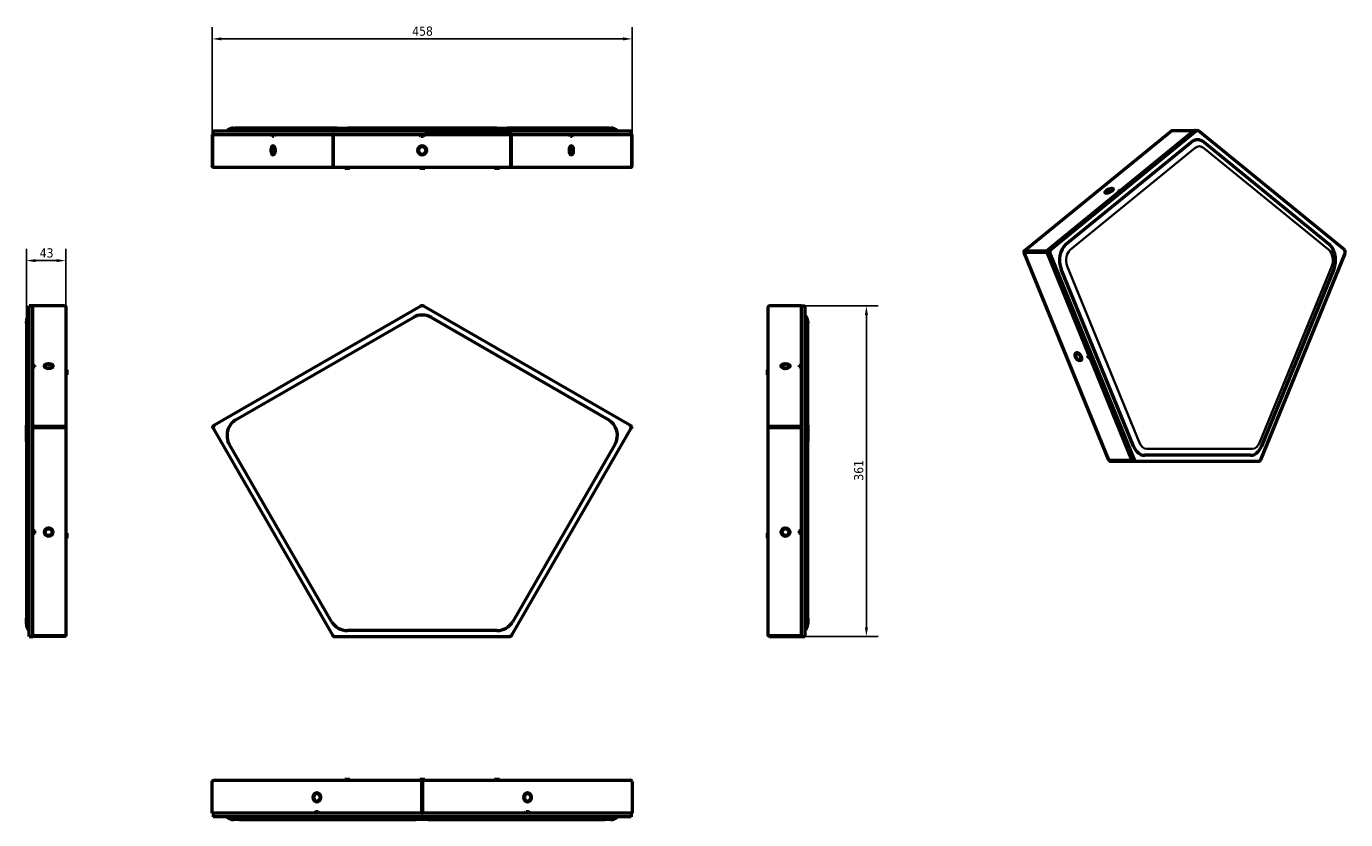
# Model space of a CAD drawing. Header units: millimetres. Extents: x 107 to 1545, y 224 to 1089.
import ezdxf

# ---------------------------------------------------------------- set-up
doc = ezdxf.new("R2010")
doc.units = ezdxf.units.MM
doc.header["$LTSCALE"] = 4
for name, color, linetype, lineweight in [('Quota (ISO)', 7, 'Continuous', 25), ('Visibile (ISO)', 7, 'Continuous', 50), ('Visibile sottile (ISO)', 7, 'Continuous', 35)]:
    doc.layers.add(name, color=color, linetype=linetype, lineweight=lineweight)
doc.styles.add('Testo nota (ISO)', font='tahoma.ttf')
doc.dimstyles.new('PENTA', dxfattribs={"dimscale": 4, "dimtxt": 2.5, "dimasz": 2.5, "dimexe": 3.175, "dimexo": 0, "dimgap": 0.762, "dimtad": 1, "dimrnd": 1e-08, "dimtxsty": 'Testo nota (ISO)', "dimcen": 0.09, "dimdle": 10, "dimclrd": 256, "dimclre": 256, "dimclrt": 256, "dimazin": 2, "dimtfac": 0.8, "dimtmove": 0, "dimatfit": 3, "dimfxl": 1, "dimtolj": 1, "dimlwd": -1, "dimlwe": -1, "dimarcsym": 0})

# ---------------------------------------------------------------- blocks, each defined once
blk = doc.blocks.new('*D6')
at = {"layer": 'Defpoints', "color": 0, "transparency": 16777216}
for p in [(767.5, 1075.1), (309.5, 970.8), (767.5, 970.8)]:
    blk.add_point(p, dxfattribs=at)
at = {"layer": 'Quota (ISO)', "transparency": 16777216}
for p, q in [((309.5, 970.8), (309.5, 1087.8)), ((767.5, 970.8), (767.5, 1087.8)), ((319.5, 1075.1), (757.5, 1075.1))]:
    blk.add_line(p, q, dxfattribs=at)
for points in [[(319.5, 1076.8), (319.5, 1073.5), (309.5, 1075.1)], [(757.5, 1076.8), (757.5, 1073.5), (767.5, 1075.1)]]:
    blk.add_solid(points, dxfattribs=at)
at = {"layer": 'Quota (ISO)', "transparency": 16777216, "insert": (527.6, 1088.6), "char_height": 10, "attachment_point": 1, "style": 'Testo nota (ISO)'}
blk.add_mtext('\\A1;458', dxfattribs=at)
blk = doc.blocks.new('*D7')
at = {"layer": 'Defpoints', "color": 0, "transparency": 16777216}
for p in [(951.8, 784.2), (951.8, 423.4), (1022.8, 423.4)]:
    blk.add_point(p, dxfattribs=at)
at = {"layer": 'Quota (ISO)', "transparency": 16777216}
for p, q in [((951.8, 784.2), (1035.5, 784.2)), ((1022.8, 774.2), (1022.8, 433.4)), ((951.8, 423.4), (1035.5, 423.4))]:
    blk.add_line(p, q, dxfattribs=at)
for points in [[(1021.1, 774.2), (1024.4, 774.2), (1022.8, 784.2)], [(1021.1, 433.4), (1024.4, 433.4), (1022.8, 423.4)]]:
    blk.add_solid(points, dxfattribs=at)
at = {"layer": 'Quota (ISO)', "transparency": 16777216, "insert": (1009.3, 593.4), "char_height": 10, "attachment_point": 1, "rotation": 90, "style": 'Testo nota (ISO)'}
blk.add_mtext('\\A1;361', dxfattribs=at)
blk = doc.blocks.new('*D8')
at = {"layer": 'Defpoints', "color": 0, "transparency": 16777216}
for p in [(149.9, 833.4), (149.9, 782.9), (106.9, 766.9)]:
    blk.add_point(p, dxfattribs=at)
at = {"layer": 'Quota (ISO)', "transparency": 16777216}
for p, q in [((106.9, 766.9), (106.9, 846.1)), ((149.9, 782.9), (149.9, 846.1)), ((116.9, 833.4), (139.9, 833.4))]:
    blk.add_line(p, q, dxfattribs=at)
for points in [[(116.9, 835), (116.9, 831.7), (106.9, 833.4)], [(139.9, 835), (139.9, 831.7), (149.9, 833.4)]]:
    blk.add_solid(points, dxfattribs=at)
at = {"layer": 'Quota (ISO)', "transparency": 16777216, "insert": (121.5, 846.8), "char_height": 10, "attachment_point": 1, "style": 'Testo nota (ISO)'}
blk.add_mtext('\\A1;43', dxfattribs=at)

msp = doc.modelspace()

# ---------------------------------------------------------------- linework, layer by layer
at = {"layer": 'Visibile (ISO)'}
for p, q in [((309.465, 970.837), (309.465, 936.287)), ((310.065, 970.837), (309.465, 970.837)), ((310.115, 970.837), (310.065, 970.837)), ((310.065, 936.287), (310.065, 970.837)), ((310.115, 970.837), (374.398, 970.837)), ((310.115, 936.287), (310.115, 970.837)), ((310.563, 974.837), (310.965, 974.837)), ((310.563, 970.837), (310.563, 974.837)), ((310.965, 974.837), (440.815, 974.837)), ((310.965, 970.837), (440.815, 970.837)), ((325.736, 974.908), (325.665, 974.837)), ((332.807, 977.837), (334.53, 977.837)), ((445.845, 977.837), (334.53, 977.837)), ((375.148, 968.837), (374.398, 970.837)), ((376.648, 968.837), (375.148, 968.837)), ((375.437, 970.837), (376.187, 968.837)), ((377.398, 970.837), (376.648, 968.837)), ((377.398, 970.837), (441.111, 970.837)), ((440.815, 974.837), (443.413, 974.837)), ((441.111, 970.837), (441.111, 936.287)), ((441.163, 970.837), (441.111, 970.837)), ((441.681, 970.837), (441.163, 970.837)), ((441.681, 970.837), (535.47, 970.837)), ((441.681, 936.287), (441.681, 970.837)), ((443.413, 974.837), (633.526, 974.837)), ((443.413, 970.837), (633.526, 970.837)), ((445.845, 977.837), (456.981, 977.837)), ((619.958, 977.837), (456.981, 977.837)), ((536.97, 968.837), (535.47, 970.837)), ((539.97, 968.837), (536.97, 968.837)), ((541.47, 970.837), (539.97, 968.837)), ((635.258, 970.837), (541.47, 970.837)), ((619.958, 977.837), (631.094, 977.837)), ((742.41, 977.837), (631.094, 977.837)), ((633.526, 974.837), (636.124, 974.837)), ((635.777, 970.837), (635.258, 970.837)), ((635.258, 936.287), (635.258, 970.837)), ((635.828, 970.837), (635.777, 970.837)), ((635.828, 970.837), (699.541, 970.837)), ((635.828, 936.287), (635.828, 970.837)), ((636.124, 974.837), (765.974, 974.837)), ((636.124, 970.837), (765.974, 970.837)), ((700.291, 968.837), (699.541, 970.837)), ((701.791, 968.837), (700.291, 968.837)), ((700.752, 968.837), (701.502, 970.837)), ((702.541, 970.837), (701.791, 968.837)), ((702.541, 970.837), (766.824, 970.837)), ((742.41, 977.837), (744.132, 977.837)), ((751.203, 974.908), (751.274, 974.837)), ((765.974, 974.837), (766.376, 974.837)), ((766.376, 970.837), (766.376, 974.837)), ((766.874, 970.837), (766.824, 970.837)), ((766.824, 970.837), (766.824, 936.287)), ((766.874, 936.287), (766.874, 970.837)), ((766.874, 970.837), (767.474, 970.837)), ((767.474, 936.287), (767.474, 970.837)), ((1194.394, 843.629), (1355.623, 975.272)), ((1379.866, 974.921), (1220.833, 845.072)), ((1382.694, 974.921), (1223.661, 845.072)), ((1380.467, 975.412), (1301.568, 910.992)), ((1356.036, 975.412), (1380.467, 975.412)), ((1381.386, 975.412), (1380.467, 975.412)), ((1380.525, 975.269), (1380.467, 975.412)), ((1380.926, 975.323), (1383.755, 975.323)), ((1381.35, 975.323), (1381.386, 975.412)), ((1381.495, 975.323), (1381.386, 975.412)), ((1543.848, 845.072), (1384.815, 974.921)), ((373.791, 953.862), (373.539, 953.862)), ((373.539, 953.262), (373.791, 953.262)), ((378.257, 953.862), (378.005, 953.862)), ((378.005, 953.262), (378.257, 953.262)), ((534.255, 953.862), (533.752, 953.862)), ((533.752, 953.262), (534.255, 953.262)), ((543.188, 953.862), (542.684, 953.862)), ((542.684, 953.262), (543.188, 953.262)), ((698.934, 953.862), (698.682, 953.862)), ((698.682, 953.262), (698.934, 953.262)), ((703.4, 953.862), (703.148, 953.862)), ((703.148, 953.262), (703.4, 953.262)), ((1240.35, 851.192), (1376.684, 962.508)), ((1390.826, 962.508), (1527.159, 851.192)), ((310.065, 936.287), (309.465, 936.287)), ((441.111, 936.287), (441.681, 936.287)), ((442.211, 935.036), (442.211, 934.837)), ((634.728, 934.837), (634.728, 935.036)), ((635.258, 936.287), (635.828, 936.287)), ((766.874, 936.287), (767.474, 936.287)), ((311.446, 934.866), (311.446, 934.837)), ((311.753, 934.837), (311.446, 934.837)), ((442.211, 934.837), (311.753, 934.837)), ((442.518, 934.837), (442.211, 934.837)), ((634.421, 934.837), (442.518, 934.837)), ((454.973, 934.837), (454.22, 934.084)), ((459.72, 934.084), (454.22, 934.084)), ((454.22, 933.837), (454.22, 934.084)), ((459.72, 933.837), (454.22, 933.837)), ((458.966, 934.837), (459.72, 934.084)), ((459.72, 933.837), (459.72, 934.084)), ((513.47, 934.837), (513.47, 934.827)), ((514.47, 934.827), (513.47, 934.827)), ((562.47, 934.827), (514.47, 934.827)), ((536.463, 934.827), (535.72, 934.084)), ((541.22, 934.084), (535.72, 934.084)), ((535.72, 933.837), (535.72, 934.084)), ((541.22, 933.837), (535.72, 933.837)), ((540.476, 934.827), (541.22, 934.084)), ((541.22, 933.837), (541.22, 934.084)), ((563.47, 934.827), (562.47, 934.827)), ((563.47, 934.827), (563.47, 934.837)), ((617.973, 934.837), (617.22, 934.084)), ((622.72, 934.084), (617.22, 934.084)), ((617.22, 933.837), (617.22, 934.084)), ((622.72, 933.837), (617.22, 933.837)), ((621.966, 934.837), (622.72, 934.084)), ((622.72, 933.837), (622.72, 934.084)), ((634.728, 934.837), (634.421, 934.837)), ((765.186, 934.837), (634.728, 934.837)), ((765.493, 934.837), (765.186, 934.837)), ((765.493, 934.866), (765.493, 934.837)), ((1297.894, 907.992), (1218.996, 843.572)), ((1284.723, 907.385), (1284.415, 907.133)), ((1284.839, 907.133), (1285.147, 907.385)), ((1290.193, 911.851), (1289.885, 911.599)), ((1290.309, 911.599), (1290.617, 911.851)), ((1297.399, 908.742), (1299.236, 910.242)), ((1297.894, 907.992), (1297.399, 908.742)), ((1299.236, 910.242), (1301.568, 910.992)), ((1299.236, 910.242), (1299.589, 909.376)), ((1218.996, 843.572), (1194.565, 843.572)), ((1194.99, 842.532), (1194.565, 843.572)), ((1287.159, 615.827), (1194.675, 842.368)), ((1194.99, 842.532), (1219.42, 842.532)), ((1195.131, 842.532), (1195.025, 842.446)), ((1195.025, 842.446), (1219.455, 842.446)), ((1219.42, 842.532), (1218.996, 843.572)), ((1219.787, 842.832), (1219.42, 842.532)), ((1219.779, 842.71), (1219.455, 842.446)), ((1219.455, 842.446), (1264.91, 731.104)), ((1220.056, 840.973), (1311.874, 616.067)), ((1222.885, 840.973), (1314.703, 616.067)), ((1452.807, 616.067), (1544.625, 840.973)), ((1313.886, 631.067), (1235.174, 823.872)), ((1532.336, 823.872), (1453.624, 631.067)), ((109.949, 783.755), (109.949, 784.157)), ((113.949, 784.157), (109.949, 784.157)), ((109.949, 653.905), (109.949, 783.755)), ((113.949, 719.825), (113.949, 784.246)), ((113.949, 784.246), (148.499, 784.246)), ((113.949, 653.905), (113.949, 783.755)), ((149.949, 782.918), (149.949, 651.874)), ((536.97, 783.755), (312.063, 653.905)), ((537.82, 784.246), (536.97, 783.755)), ((537.902, 784.103), (537.82, 784.246)), ((539.037, 784.103), (539.12, 784.246)), ((539.97, 783.755), (539.12, 784.246)), ((764.876, 653.905), (539.97, 783.755)), ((915.771, 651.874), (915.771, 782.918)), ((917.221, 784.246), (951.771, 784.246)), ((951.771, 784.246), (951.771, 719.825)), ((951.771, 784.157), (955.771, 784.157)), ((951.771, 783.755), (951.771, 653.905)), ((955.771, 784.157), (955.771, 783.755)), ((955.771, 783.755), (955.771, 653.905)), ((106.949, 765.157), (106.949, 766.879)), ((106.949, 765.157), (106.949, 653.841)), ((109.878, 773.95), (109.949, 774.021)), ((335.665, 660.026), (528.47, 771.342)), ((548.47, 771.342), (741.274, 660.026)), ((955.842, 773.95), (955.771, 774.021)), ((958.771, 766.879), (958.771, 765.157)), ((958.771, 653.841), (958.771, 765.157)), ((113.949, 719.825), (115.949, 719.075)), ((130.924, 720.684), (130.924, 720.432)), ((131.524, 720.432), (131.524, 720.684)), ((934.196, 720.684), (934.196, 720.432)), ((934.796, 720.432), (934.796, 720.684)), ((949.771, 719.075), (951.771, 719.825)), ((1251.876, 732.592), (1252.054, 732.156)), ((1252.478, 732.156), (1252.3, 732.592)), ((1255.034, 724.857), (1255.212, 724.42)), ((1255.636, 724.42), (1255.458, 724.857)), ((1264.026, 729.805), (1264.91, 731.104)), ((1264.026, 729.805), (1264.761, 730.405)), ((1265.087, 727.207), (1264.026, 729.805)), ((1265.033, 730.804), (1264.761, 730.405)), ((1264.761, 730.405), (1265.822, 727.807)), ((1265.087, 727.207), (1265.822, 727.807)), ((1267.032, 725.908), (1265.087, 727.207)), ((1265.822, 727.807), (1266.419, 727.408)), ((1267.032, 725.908), (1312.084, 615.554)), ((115.949, 718.036), (113.949, 718.786)), ((115.949, 717.575), (113.949, 716.825)), ((113.949, 652.405), (113.949, 716.825)), ((115.949, 719.075), (115.949, 717.575)), ((130.924, 716.218), (130.924, 715.966)), ((131.524, 715.966), (131.524, 716.218)), ((149.949, 713.552), (150.702, 714.306)), ((149.949, 709.559), (150.702, 708.806)), ((150.702, 714.306), (150.702, 708.806)), ((150.949, 714.306), (150.702, 714.306)), ((150.949, 708.806), (150.702, 708.806)), ((150.949, 714.306), (150.949, 708.806)), ((914.771, 708.806), (914.771, 714.306)), ((914.771, 714.306), (915.017, 714.306)), ((914.771, 708.806), (915.017, 708.806)), ((915.017, 708.806), (915.017, 714.306)), ((915.771, 713.552), (915.017, 714.306)), ((915.771, 709.559), (915.017, 708.806)), ((934.196, 716.218), (934.196, 715.966)), ((934.796, 715.966), (934.796, 716.218)), ((949.771, 717.575), (949.771, 719.075)), ((951.771, 718.786), (949.771, 718.036)), ((951.771, 716.825), (949.771, 717.575)), ((951.771, 716.825), (951.771, 652.405)), ((106.949, 636.276), (106.949, 653.841)), ((109.949, 649.807), (109.949, 653.905)), ((109.949, 424.901), (109.949, 649.807)), ((148.499, 652.405), (113.949, 652.405)), ((113.949, 651.366), (113.949, 652.405)), ((148.499, 651.366), (113.949, 651.366)), ((113.949, 651.366), (113.949, 651.279)), ((113.949, 539.938), (113.949, 651.279)), ((113.949, 651.279), (148.499, 651.279)), ((113.949, 424.901), (113.949, 649.807)), ((148.499, 651.366), (148.499, 652.405)), ((148.499, 651.366), (148.499, 651.279)), ((148.749, 651.614), (148.749, 651.702)), ((149.084, 651.874), (149.949, 651.874)), ((149.499, 651.342), (149.949, 651.342)), ((149.949, 651.874), (149.949, 651.342)), ((149.949, 651.342), (149.949, 425.382)), ((312.063, 653.905), (309.465, 652.405)), ((310.065, 651.366), (309.465, 652.405)), ((310.585, 651.666), (310.065, 651.366)), ((310.573, 651.543), (310.115, 651.279)), ((310.115, 651.279), (310.965, 649.807)), ((310.965, 649.807), (440.815, 424.901)), ((636.124, 424.901), (765.974, 649.807)), ((767.474, 652.405), (764.876, 653.905)), ((765.974, 649.807), (766.824, 651.279)), ((766.874, 651.366), (766.354, 651.666)), ((766.367, 651.543), (766.824, 651.279)), ((766.874, 651.366), (767.474, 652.405)), ((916.635, 651.874), (915.771, 651.874)), ((915.771, 651.342), (915.771, 651.874)), ((915.771, 651.342), (916.221, 651.342)), ((915.771, 425.382), (915.771, 651.342)), ((916.971, 651.702), (916.971, 651.614)), ((951.771, 652.405), (917.221, 652.405)), ((917.221, 651.366), (917.221, 652.405)), ((917.221, 651.366), (917.221, 651.279)), ((917.221, 651.366), (951.771, 651.366)), ((917.221, 651.279), (951.771, 651.279)), ((951.771, 651.366), (951.771, 652.405)), ((951.771, 651.366), (951.771, 651.279)), ((951.771, 651.279), (951.771, 539.938)), ((951.771, 649.807), (951.771, 424.901)), ((955.771, 653.905), (955.771, 649.807)), ((955.771, 649.807), (955.771, 424.901)), ((958.771, 653.841), (958.771, 636.276)), ((106.949, 636.276), (106.949, 443.472)), ((958.771, 443.472), (958.771, 636.276)), ((439.66, 439.901), (328.344, 632.705)), ((748.595, 632.705), (637.279, 439.901)), ((1441.376, 621.067), (1326.133, 621.067)), ((1312.084, 615.554), (1287.653, 615.554)), ((1288.056, 615.554), (1288.056, 614.567)), ((1288.056, 614.567), (1312.486, 614.567)), ((1312.12, 615.583), (1312.084, 615.554)), ((1312.486, 614.567), (1312.486, 615.118)), ((1312.486, 614.567), (1313.711, 614.567)), ((1313.711, 614.567), (1316.54, 614.567)), ((1316.54, 614.567), (1450.97, 614.567)), ((149.959, 578.401), (149.949, 578.401)), ((149.959, 578.401), (149.959, 577.401)), ((149.959, 577.401), (149.959, 554.401)), ((915.761, 577.401), (915.761, 578.401)), ((915.771, 578.401), (915.761, 578.401)), ((915.761, 554.401), (915.761, 577.401)), ((149.949, 553.401), (149.959, 553.401)), ((149.959, 554.401), (149.959, 553.401)), ((915.761, 553.401), (915.761, 554.401)), ((915.761, 553.401), (915.771, 553.401)), ((113.949, 539.938), (115.949, 538.639)), ((113.949, 535.342), (115.949, 536.641)), ((115.949, 536.041), (113.949, 534.742)), ((113.949, 424.387), (113.949, 534.742)), ((115.949, 538.639), (115.949, 536.041)), ((130.924, 541.426), (130.924, 540.989)), ((130.924, 533.69), (130.924, 533.254)), ((131.524, 540.989), (131.524, 541.426)), ((131.524, 533.254), (131.524, 533.69)), ((149.949, 535.397), (150.702, 536.151)), ((150.702, 536.151), (150.702, 530.651)), ((150.949, 536.151), (150.702, 536.151)), ((150.949, 536.151), (150.949, 530.651)), ((914.771, 530.651), (914.771, 536.151)), ((914.771, 536.151), (915.017, 536.151)), ((915.017, 530.651), (915.017, 536.151)), ((915.771, 535.397), (915.017, 536.151)), ((934.196, 541.426), (934.196, 540.989)), ((934.196, 533.69), (934.196, 533.254)), ((934.796, 540.989), (934.796, 541.426)), ((934.796, 533.254), (934.796, 533.69)), ((949.771, 538.639), (951.771, 539.938)), ((949.771, 536.041), (949.771, 538.639)), ((949.771, 536.641), (951.771, 535.342)), ((951.771, 534.742), (949.771, 536.041)), ((951.771, 534.742), (951.771, 424.387)), ((149.949, 531.404), (150.702, 530.651)), ((150.949, 530.651), (150.702, 530.651)), ((914.771, 530.651), (915.017, 530.651)), ((915.771, 531.404), (915.017, 530.651)), ((106.949, 437.043), (106.949, 443.472)), ((958.771, 443.472), (958.771, 437.043)), ((109.949, 429.901), (109.878, 429.972)), ((109.949, 423.401), (109.949, 424.901)), ((109.949, 423.401), (113.949, 423.401)), ((113.949, 424.387), (113.949, 423.951)), ((148.499, 424.387), (113.949, 424.387)), ((113.949, 423.401), (113.949, 423.951)), ((148.499, 423.401), (113.949, 423.401)), ((148.499, 423.401), (148.499, 424.387)), ((149.699, 424.851), (149.949, 424.851)), ((149.949, 425.382), (149.949, 424.851)), ((440.815, 424.901), (441.111, 424.387)), ((441.163, 424.417), (441.111, 424.387)), ((441.681, 423.401), (441.681, 423.951)), ((441.681, 423.401), (443.413, 423.401)), ((443.413, 423.401), (633.526, 423.401)), ((619.958, 429.901), (456.981, 429.901)), ((635.258, 423.401), (633.526, 423.401)), ((635.258, 423.401), (635.258, 423.951)), ((635.828, 424.387), (635.777, 424.417)), ((635.828, 424.387), (636.124, 424.901)), ((915.771, 424.851), (915.771, 425.382)), ((916.02, 424.851), (915.771, 424.851)), ((951.771, 424.387), (917.221, 424.387)), ((917.221, 424.387), (917.221, 423.401)), ((917.221, 423.401), (951.771, 423.401)), ((951.771, 423.951), (951.771, 424.387)), ((951.771, 423.401), (951.771, 423.951)), ((951.771, 423.401), (955.771, 423.401)), ((955.771, 429.901), (955.842, 429.972)), ((955.771, 424.901), (955.771, 423.401)), ((309.465, 230.832), (309.465, 265.382)), ((311.446, 266.832), (538.42, 266.832)), ((454.22, 267.832), (459.72, 267.832)), ((454.22, 267.832), (454.22, 267.586)), ((454.22, 267.586), (459.72, 267.586)), ((454.973, 266.832), (454.22, 267.586)), ((458.966, 266.832), (459.72, 267.586)), ((459.72, 267.832), (459.72, 267.586)), ((513.47, 266.842), (513.47, 266.832)), ((513.47, 266.842), (514.47, 266.842)), ((514.47, 266.842), (536.463, 266.842)), ((535.72, 267.832), (541.22, 267.832)), ((535.72, 267.832), (535.72, 267.586)), ((535.72, 267.586), (541.22, 267.586)), ((536.473, 266.832), (535.72, 267.586)), ((537.82, 265.382), (537.82, 230.832)), ((538.42, 266.16), (538.42, 266.832)), ((538.42, 266.832), (538.52, 266.832)), ((538.42, 265.632), (538.42, 266.16)), ((538.52, 265.632), (538.42, 265.632)), ((538.42, 265.632), (538.42, 265.382)), ((538.42, 265.489), (538.52, 265.489)), ((538.42, 265.382), (538.42, 230.832)), ((538.42, 265.182), (538.52, 265.182)), ((538.42, 261.986), (538.52, 261.986)), ((538.52, 261.832), (538.42, 261.832)), ((538.52, 266.832), (538.52, 266.16)), ((538.52, 266.832), (765.493, 266.832)), ((538.52, 266.16), (538.52, 265.632)), ((538.52, 265.632), (538.52, 265.382)), ((538.52, 265.382), (538.52, 230.832)), ((539.12, 230.832), (539.12, 265.382)), ((540.466, 266.832), (541.22, 267.586)), ((540.476, 266.842), (562.47, 266.842)), ((541.22, 267.832), (541.22, 267.586)), ((562.47, 266.842), (563.47, 266.842)), ((563.47, 266.832), (563.47, 266.842)), ((617.22, 267.832), (622.72, 267.832)), ((617.22, 267.832), (617.22, 267.586)), ((617.22, 267.586), (622.72, 267.586)), ((617.973, 266.832), (617.22, 267.586)), ((621.966, 266.832), (622.72, 267.586)), ((622.72, 267.832), (622.72, 267.586)), ((767.474, 265.382), (767.474, 230.832)), ((419.993, 248.407), (419.556, 248.407)), ((419.556, 247.807), (419.993, 247.807)), ((427.728, 248.407), (427.292, 248.407)), ((427.292, 247.807), (427.728, 247.807)), ((538.47, 251.832), (538.42, 251.832)), ((538.52, 251.832), (538.47, 251.832)), ((649.647, 248.407), (649.211, 248.407)), ((649.211, 247.807), (649.647, 247.807)), ((657.383, 248.407), (656.946, 248.407)), ((656.946, 247.807), (657.383, 247.807)), ((421.044, 230.832), (309.465, 230.832)), ((310.563, 230.832), (310.563, 226.832)), ((536.97, 230.832), (312.063, 230.832)), ((421.044, 230.832), (422.343, 232.832)), ((422.943, 232.832), (421.644, 230.832)), ((422.343, 232.832), (424.941, 232.832)), ((423.642, 244.107), (424.242, 244.107)), ((424.941, 232.832), (426.24, 230.832)), ((537.82, 230.832), (426.24, 230.832)), ((537.902, 230.832), (537.82, 230.832)), ((537.902, 230.832), (539.037, 230.832)), ((539.037, 230.832), (539.12, 230.832)), ((650.699, 230.832), (539.12, 230.832)), ((764.876, 230.832), (539.97, 230.832)), ((650.699, 230.832), (651.998, 232.832)), ((651.998, 232.832), (654.596, 232.832)), ((655.295, 230.832), (653.996, 232.832)), ((654.596, 232.832), (655.895, 230.832)), ((767.474, 230.832), (655.895, 230.832)), ((766.376, 230.832), (766.376, 226.832)), ((312.063, 226.832), (310.563, 226.832)), ((536.97, 226.832), (312.063, 226.832)), ((325.736, 226.761), (325.665, 226.832)), ((339.236, 223.832), (332.807, 223.832)), ((339.236, 223.832), (532.041, 223.832)), ((544.899, 223.832), (532.041, 223.832)), ((539.97, 226.832), (536.97, 226.832)), ((764.876, 226.832), (539.97, 226.832)), ((544.899, 223.832), (737.703, 223.832)), ((744.132, 223.832), (737.703, 223.832)), ((751.203, 226.761), (751.274, 226.832)), ((766.376, 226.832), (764.876, 226.832))]:
    msp.add_line(p, q, dxfattribs=at)
for centre, radius, start, end in [((332.807, 967.837), 10, 90, 135), ((744.132, 967.837), 10, 45, 90), ((533.752, 954.112), 0.25, 173.350837, 270), ((533.752, 953.012), 0.25, 90, 186.649163), ((538.47, 953.562), 5, 6.649163, 173.350837), ((538.47, 953.562), 5, 186.649163, 353.350837), ((534.255, 954.112), 0.25, 270, 352.564398), ((534.255, 953.012), 0.25, 7.435602, 90), ((538.47, 953.562), 4, 7.435602, 172.564398), ((538.47, 953.562), 4, 187.435602, 352.564398), ((542.684, 954.112), 0.25, 187.435602, 270), ((542.684, 953.012), 0.25, 90, 172.564398), ((543.188, 954.112), 0.25, 270, 6.649163), ((543.188, 953.012), 0.25, 353.350837, 90), ((538.47, 781.157), 3, 60, 120), ((116.949, 766.879), 10, 135, 180), ((538.47, 754.021), 20, 60, 120), ((948.771, 766.879), 10, 0, 45), ((313.563, 651.307), 3, 120, 210), ((345.665, 642.705), 20, 120, 210), ((731.274, 642.705), 20, 330, 60), ((763.376, 651.307), 3, 330, 60), ((116.949, 437.043), 10, 180, 225), ((456.981, 449.901), 20, 210, 270), ((619.958, 449.901), 20, 270, 330), ((948.771, 437.043), 10, 315, 0), ((443.413, 426.401), 3, 210, 270), ((633.526, 426.401), 3, 270, 330), ((538.47, 248.107), 5, 89.427667, 90.573602), ((538.47, 248.107), 4, 89.284577, 90.717009), ((332.807, 233.832), 10, 225, 270), ((744.132, 233.832), 10, 270, 315)]:
    msp.add_arc(centre, radius, start, end, dxfattribs=at)
for centre, major_axis, ratio, start_param, end_param in [((1383.755, 945.188), (0, 20), 0.70710678, 5.75958653, 6.80678408), ((1380.926, 972.323), (0, 3), 0.70710678, 0, 0.52359878), ((1383.755, 972.323), (0, 3), 0.70710678, 5.75958653, 6.80678408), ((373.539, 954.112), (0, -0.25), 0.5, 4.5963392, 6.28318531), ((373.539, 953.012), (0, 0.25), 0.5, 0, 1.68684611), ((375.898, 953.562), (0, 5), 0.5, 4.82843876, 7.73793185), ((375.898, 953.562), (0, -5), 0.5, 4.82843876, 7.73793185), ((373.791, 954.112), (0, -0.25), 0.5, 0, 1.44102059), ((373.791, 953.012), (0, 0.25), 0.5, 4.84216471, 6.28318531), ((375.898, 953.562), (0, 4), 0.5, 4.84216471, 7.7242059), ((375.898, 953.562), (0, -4), 0.5, 4.84216471, 7.7242059), ((378.005, 954.112), (0, -0.25), 0.5, 4.84216471, 6.28318531), ((378.005, 953.012), (0, 0.25), 0.5, 0, 1.44102059), ((378.257, 954.112), (0, -0.25), 0.5, 0, 1.68684611), ((378.257, 953.012), (0, 0.25), 0.5, 4.5963392, 6.28318531), ((698.682, 954.112), (0, -0.25), 0.5, 4.5963392, 6.28318531), ((698.682, 953.012), (0, 0.25), 0.5, 0, 1.68684611), ((701.041, 953.562), (0, 5), 0.5, 4.82843876, 7.73793185), ((701.041, 953.562), (0, -5), 0.5, 4.82843876, 7.73793185), ((698.934, 954.112), (0, -0.25), 0.5, 0, 1.44102059), ((698.934, 953.012), (0, 0.25), 0.5, 4.84216471, 6.28318531), ((701.041, 953.562), (0, 4), 0.5, 4.84216471, 7.7242059), ((701.041, 953.562), (0, -4), 0.5, 4.84216471, 7.7242059), ((703.148, 954.112), (0, -0.25), 0.5, 4.84216471, 6.28318531), ((703.148, 953.012), (0, 0.25), 0.5, 0, 1.44102059), ((703.4, 954.112), (0, -0.25), 0.5, 0, 1.68684611), ((703.4, 953.012), (0, 0.25), 0.5, 4.5963392, 6.28318531), ((1287.516, 909.492), (-4.629, -1.89), 0.35355339, 3.97136682, 6.8808599), ((1287.516, 909.492), (-3.703, -1.512), 0.35355339, 3.98509277, 6.86713395), ((1284.238, 907.133), (-0.231, -0.094), 0.35355339, 0.5976746, 2.28452071), ((1284.546, 907.385), (0.231, 0.094), 0.35355339, 5.42611336, 6.86713395), ((1285.016, 907.133), (-0.231, -0.094), 0.35355339, 5.42611336, 7.11295947), ((1287.516, 909.492), (4.629, 1.89), 0.35355339, 3.97136682, 6.8808599), ((1285.324, 907.385), (0.231, 0.094), 0.35355339, 0.84350011, 2.28452071), ((1287.516, 909.492), (3.703, 1.512), 0.35355339, 3.98509277, 6.86713395), ((1289.708, 911.599), (-0.231, -0.094), 0.35355339, 0.84350011, 2.28452071), ((1290.016, 911.851), (0.231, 0.094), 0.35355339, 5.42611336, 7.11295947), ((1290.486, 911.599), (-0.231, -0.094), 0.35355339, 5.42611336, 6.86713395), ((1290.794, 911.851), (0.231, 0.094), 0.35355339, 0.5976746, 2.28452071), ((1247.421, 833.872), (0, 20), 0.70710678, 0.52359878, 2.0943951), ((1520.088, 833.872), (0, -20), 0.70710678, 1.04719755, 2.61799388), ((1221.894, 842.473), (0, -3), 0.70710678, 3.66519143, 5.23598776), ((1224.722, 842.473), (0, 3), 0.70710678, 0.52359878, 2.0943951), ((1542.788, 842.473), (0, -3), 0.70710678, 1.04719755, 2.61799388), ((131.224, 718.325), (-5, 0), 0.5, 4.82843876, 7.73793185), ((131.224, 718.325), (-4, 0), 0.5, 4.84216471, 7.7242059), ((130.674, 720.684), (0.25, 0), 0.5, 0, 1.68684611), ((130.674, 720.432), (0.25, 0), 0.5, 4.84216471, 6.28318531), ((131.774, 720.684), (-0.25, 0), 0.5, 4.5963392, 6.28318531), ((131.774, 720.432), (-0.25, 0), 0.5, 0, 1.44102059), ((131.224, 718.325), (4, 0), 0.5, 4.84216471, 7.7242059), ((131.224, 718.325), (5, 0), 0.5, 4.82843876, 7.73793185), ((934.496, 718.325), (-5, 0), 0.5, 4.82843876, 7.73793185), ((934.496, 718.325), (-4, 0), 0.5, 4.84216471, 7.7242059), ((933.946, 720.684), (0.25, 0), 0.5, 0, 1.68684611), ((933.946, 720.432), (0.25, 0), 0.5, 4.84216471, 6.28318531), ((935.046, 720.684), (-0.25, 0), 0.5, 4.5963392, 6.28318531), ((935.046, 720.432), (-0.25, 0), 0.5, 0, 1.44102059), ((934.496, 718.325), (4, 0), 0.5, 4.84216471, 7.7242059), ((934.496, 718.325), (5, 0), 0.5, 4.82843876, 7.73793185), ((1253.756, 728.506), (-3.162, 3.873), 0.61237244, 5.93558748, 8.84508057), ((1253.756, 728.506), (-2.53, 3.098), 0.61237244, 5.94931343, 8.83135462), ((1251.699, 732.592), (-0.158, 0.194), 0.61237244, 4.24874137, 5.93558748), ((1251.877, 732.156), (0.158, -0.194), 0.61237244, 5.94931343, 7.39033402), ((1252.477, 732.592), (-0.158, 0.194), 0.61237244, 5.70348792, 7.39033402), ((1253.756, 728.506), (3.162, -3.873), 0.61237244, 5.93558748, 8.84508057), ((1252.655, 732.156), (-0.158, 0.194), 0.61237244, 1.10714872, 2.54816931), ((1253.756, 728.506), (2.53, -3.098), 0.61237244, 5.94931343, 8.83135462), ((1254.857, 724.857), (0.158, -0.194), 0.61237244, 1.10714872, 2.54816931), ((1255.035, 724.42), (0.158, -0.194), 0.61237244, 5.70348792, 7.39033402), ((1255.635, 724.857), (-0.158, 0.194), 0.61237244, 5.94931343, 7.39033402), ((1255.813, 724.42), (0.158, -0.194), 0.61237244, 4.24874137, 5.93558748), ((130.674, 715.966), (0.25, 0), 0.5, 4.5963392, 6.28318531), ((130.674, 716.218), (0.25, 0), 0.5, 0, 1.44102059), ((131.774, 716.218), (-0.25, 0), 0.5, 4.84216471, 6.28318531), ((131.774, 715.966), (-0.25, 0), 0.5, 0, 1.68684611), ((933.946, 715.966), (0.25, 0), 0.5, 4.5963392, 6.28318531), ((933.946, 716.218), (0.25, 0), 0.5, 0, 1.44102059), ((935.046, 716.218), (-0.25, 0), 0.5, 4.84216471, 6.28318531), ((935.046, 715.966), (-0.25, 0), 0.5, 0, 1.68684611), ((1326.133, 641.067), (0, -20), 0.70710678, 5.23598776, 6.28318531), ((1441.376, 641.067), (0, -20), 0.70710678, 0, 1.04719755), ((1313.711, 617.567), (0, -3), 0.70710678, 5.23598776, 6.28318531), ((1316.54, 617.567), (0, -3), 0.70710678, 5.23598776, 6.28318531), ((1450.97, 617.567), (0, -3), 0.70710678, 0, 1.04719755), ((131.224, 537.34), (-5, 0), 0.8660254, 4.82843876, 7.73793185), ((131.224, 537.34), (-4, 0), 0.8660254, 4.84216471, 7.7242059), ((130.674, 541.426), (0.25, 0), 0.8660254, 0, 1.68684611), ((130.674, 533.254), (0.25, 0), 0.8660254, 4.5963392, 6.28318531), ((130.674, 540.989), (0.25, 0), 0.8660254, 4.84216471, 6.28318531), ((130.674, 533.69), (0.25, 0), 0.8660254, 0, 1.44102059), ((131.774, 541.426), (-0.25, 0), 0.8660254, 4.5963392, 6.28318531), ((131.774, 540.989), (-0.25, 0), 0.8660254, 0, 1.44102059), ((131.774, 533.69), (-0.25, 0), 0.8660254, 4.84216471, 6.28318531), ((131.774, 533.254), (-0.25, 0), 0.8660254, 0, 1.68684611), ((131.224, 537.34), (4, 0), 0.8660254, 4.84216471, 7.7242059), ((131.224, 537.34), (5, 0), 0.8660254, 4.82843876, 7.73793185), ((934.496, 537.34), (-5, 0), 0.8660254, 4.82843876, 7.73793185), ((934.496, 537.34), (-4, 0), 0.8660254, 4.84216471, 7.7242059), ((933.946, 541.426), (0.25, 0), 0.8660254, 0, 1.68684611), ((933.946, 533.254), (0.25, 0), 0.8660254, 4.5963392, 6.28318531), ((933.946, 540.989), (0.25, 0), 0.8660254, 4.84216471, 6.28318531), ((933.946, 533.69), (0.25, 0), 0.8660254, 0, 1.44102059), ((935.046, 541.426), (-0.25, 0), 0.8660254, 4.5963392, 6.28318531), ((935.046, 540.989), (-0.25, 0), 0.8660254, 0, 1.44102059), ((935.046, 533.69), (-0.25, 0), 0.8660254, 4.84216471, 6.28318531), ((935.046, 533.254), (-0.25, 0), 0.8660254, 0, 1.68684611), ((934.496, 537.34), (4, 0), 0.8660254, 4.84216471, 7.7242059), ((934.496, 537.34), (5, 0), 0.8660254, 4.82843876, 7.73793185), ((419.556, 248.657), (0, -0.25), 0.8660254, 4.5963392, 6.28318531), ((419.556, 247.557), (0, 0.25), 0.8660254, 0, 1.68684611), ((423.642, 248.107), (0, 5), 0.8660254, 4.82843876, 7.73793185), ((423.642, 248.107), (0, -5), 0.8660254, 4.82843876, 7.73793185), ((419.993, 248.657), (0, -0.25), 0.8660254, 0, 1.44102059), ((419.993, 247.557), (0, 0.25), 0.8660254, 4.84216471, 6.28318531), ((423.642, 248.107), (0, 4), 0.8660254, 4.84216471, 7.7242059), ((423.642, 248.107), (0, -4), 0.8660254, 4.84216471, 7.7242059), ((427.292, 248.657), (0, -0.25), 0.8660254, 4.84216471, 6.28318531), ((427.292, 247.557), (0, 0.25), 0.8660254, 0, 1.44102059), ((427.728, 248.657), (0, -0.25), 0.8660254, 0, 1.68684611), ((427.728, 247.557), (0, 0.25), 0.8660254, 4.5963392, 6.28318531), ((649.211, 248.657), (0, -0.25), 0.8660254, 4.5963392, 6.28318531), ((649.211, 247.557), (0, 0.25), 0.8660254, 0, 1.68684611), ((653.297, 248.107), (0, 5), 0.8660254, 4.82843876, 7.73793185), ((653.297, 248.107), (0, -5), 0.8660254, 4.82843876, 7.73793185), ((649.647, 248.657), (0, -0.25), 0.8660254, 0, 1.44102059), ((649.647, 247.557), (0, 0.25), 0.8660254, 4.84216471, 6.28318531), ((653.297, 248.107), (0, 4), 0.8660254, 4.84216471, 7.7242059), ((653.297, 248.107), (0, -4), 0.8660254, 4.84216471, 7.7242059), ((656.946, 248.657), (0, -0.25), 0.8660254, 4.84216471, 6.28318531), ((656.946, 247.557), (0, 0.25), 0.8660254, 0, 1.44102059), ((657.383, 248.657), (0, -0.25), 0.8660254, 0, 1.68684611), ((657.383, 247.557), (0, 0.25), 0.8660254, 4.5963392, 6.28318531)]:
    msp.add_ellipse(centre, major_axis=major_axis, ratio=ratio, start_param=start_param, end_param=end_param, dxfattribs=at)
for points, knots in [([(1355.623, 975.271), (1355.653, 975.296), (1355.684, 975.318), (1355.718, 975.336), (1355.812, 975.386), (1355.92, 975.412), (1356.036, 975.412)], [2.677945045, 2.677945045, 2.677945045, 2.677945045, 2.800933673, 2.800933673, 2.800933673, 3.141592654, 3.141592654, 3.141592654, 3.141592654]), ([(311.446, 934.837), (310.782, 934.837), (310.123, 935.247), (309.71, 935.852), (309.615, 935.991), (309.533, 936.138), (309.465, 936.287)], [-1, -1, -1, -1, -0.186677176, -0.186677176, -0.186677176, 0, 0, 0, 0]), ([(441.681, 936.287), (441.87, 935.664), (442.098, 935.09), (442.337, 934.907), (442.397, 934.861), (442.457, 934.837), (442.518, 934.837)], [-1, -1, -1, -1, -0.20086242, -0.20086242, -0.20086242, 0, 0, 0, 0]), ([(634.421, 934.837), (634.662, 934.837), (634.902, 935.245), (635.109, 935.828), (635.161, 935.975), (635.211, 936.13), (635.258, 936.287)], [-1, -1, -1, -1, -0.20086242, -0.20086242, -0.20086242, 0, 0, 0, 0]), ([(767.474, 936.287), (767.178, 935.637), (766.597, 935.065), (765.947, 934.896), (765.798, 934.857), (765.646, 934.837), (765.493, 934.837)], [-1, -1, -1, -1, -0.18667717, -0.18667717, -0.18667717, 0, 0, 0, 0]), ([(766.651, 935.725), (766.669, 935.759), (766.685, 935.794), (766.701, 935.829), (766.733, 935.903), (766.759, 935.978), (766.78, 936.056)], [-0.245971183, -0.245971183, -0.245971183, -0.245971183, -0.197860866, -0.197860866, -0.197860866, -0.098274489, -0.098274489, -0.098274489, -0.098274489]), ([(1194.705, 843.215), (1194.416, 843.455), (1194.321, 843.651), (1194.431, 843.636), (1194.462, 843.632), (1194.508, 843.611), (1194.565, 843.572)], [-0.845553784, -0.845553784, -0.845553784, -0.845553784, -0.186677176, -0.186677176, -0.186677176, 0, 0, 0, 0]), ([(1194.766, 843.08), (1194.736, 843.153), (1194.704, 843.215), (1194.648, 843.311), (1194.623, 843.347), (1194.593, 843.386), (1194.585, 843.395), (1194.585, 843.395)], [0, 0, 0, 0, 0.0296338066, 0.0296338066, 0.0584336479, 0.0584336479, 0.0826251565, 0.0826251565, 0.0826251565, 0.0826251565]), ([(1194.778, 842.41), (1194.778, 842.41), (1194.778, 842.411), (1194.785, 842.413), (1194.801, 842.419), (1194.849, 842.439), (1194.883, 842.454), (1194.958, 842.49), (1194.997, 842.51), (1195.04, 842.532)], [0.1065573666, 0.1065573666, 0.1065573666, 0.1065573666, 0.1119996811, 0.1119996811, 0.1321251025, 0.1321251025, 0.1533233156, 0.1533233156, 0.1714749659, 0.1714749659, 0.1714749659, 0.1714749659]), ([(148.499, 784.246), (149.093, 784.246), (149.667, 783.875), (149.865, 783.361), (149.92, 783.219), (149.949, 783.068), (149.949, 782.918)], [-3.14159265, -3.14159265, -3.14159265, -3.14159265, -1.91145531, -1.91145531, -1.91145531, -1.57079633, -1.57079633, -1.57079633, -1.57079633]), ([(915.771, 782.918), (915.771, 783.462), (916.176, 783.987), (916.736, 784.169), (916.892, 784.22), (917.056, 784.246), (917.221, 784.246)], [1.57079633, 1.57079633, 1.57079633, 1.57079633, 2.80093367, 2.80093367, 2.80093367, 3.14159265, 3.14159265, 3.14159265, 3.14159265]), ([(148.499, 652.405), (149.148, 652.576), (149.721, 652.376), (149.89, 652.084), (149.929, 652.017), (149.949, 651.945), (149.949, 651.874)], [-1, -1, -1, -1, -0.18667717, -0.18667717, -0.18667717, 0, 0, 0, 0]), ([(149.084, 651.874), (149.084, 651.874), (149.065, 651.874), (148.997, 651.857), (148.949, 651.84), (148.84, 651.778), (148.778, 651.733), (148.685, 651.637), (148.651, 651.595), (148.621, 651.549)], [0, 0, 0, 0, 0.033791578, 0.033791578, 0.066448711, 0.066448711, 0.099760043, 0.099760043, 0.120005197, 0.120005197, 0.120005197, 0.120005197]), ([(148.7, 651.652), (148.717, 651.638), (148.734, 651.625), (148.806, 651.571), (148.866, 651.535), (148.991, 651.471), (149.058, 651.444), (149.184, 651.4), (149.245, 651.383), (149.347, 651.36), (149.391, 651.353), (149.455, 651.345), (149.478, 651.343), (149.495, 651.342), (149.499, 651.342), (149.499, 651.342)], [0.013411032, 0.013411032, 0.013411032, 0.013411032, 0.020047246, 0.020047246, 0.0407057, 0.0407057, 0.062440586, 0.062440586, 0.083830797, 0.083830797, 0.104030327, 0.104030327, 0.122851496, 0.122851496, 0.133015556, 0.133015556, 0.133015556, 0.133015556]), ([(149.061, 651.206), (149.027, 651.208), (148.992, 651.211), (148.957, 651.214), (148.883, 651.221), (148.807, 651.229), (148.73, 651.24)], [-0.245971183, -0.245971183, -0.245971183, -0.245971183, -0.197860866, -0.197860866, -0.197860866, -0.098274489, -0.098274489, -0.098274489, -0.098274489]), ([(915.771, 651.874), (915.771, 652.184), (916.18, 652.488), (916.786, 652.469), (916.924, 652.465), (917.072, 652.444), (917.221, 652.405)], [-1, -1, -1, -1, -0.186677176, -0.186677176, -0.186677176, 0, 0, 0, 0]), ([(916.221, 651.342), (916.221, 651.342), (916.231, 651.343), (916.268, 651.345), (916.296, 651.348), (916.365, 651.359), (916.407, 651.368), (916.504, 651.391), (916.559, 651.408), (916.675, 651.45), (916.738, 651.476), (916.862, 651.54), (916.924, 651.578), (916.994, 651.631), (917.007, 651.642), (917.019, 651.652)], [0, 0, 0, 0, 0.017768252, 0.017768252, 0.035282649, 0.035282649, 0.053420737, 0.053420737, 0.072611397, 0.072611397, 0.093041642, 0.093041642, 0.114499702, 0.114499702, 0.119626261, 0.119626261, 0.119626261, 0.119626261]), ([(917.099, 651.549), (917.048, 651.627), (916.986, 651.692), (916.866, 651.788), (916.807, 651.821), (916.711, 651.862), (916.673, 651.87), (916.641, 651.874), (916.635, 651.874), (916.635, 651.874)], [0, 0, 0, 0, 0.034093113, 0.034093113, 0.067405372, 0.067405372, 0.101028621, 0.101028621, 0.119998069, 0.119998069, 0.119998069, 0.119998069]), ([(149.949, 424.851), (149.949, 424.253), (149.541, 423.67), (148.957, 423.475), (148.811, 423.426), (148.655, 423.401), (148.499, 423.401)], [-1, -1, -1, -1, -0.20086242, -0.20086242, -0.20086242, 0, 0, 0, 0]), ([(917.221, 423.401), (916.598, 423.401), (916.023, 423.837), (915.84, 424.407), (915.794, 424.55), (915.771, 424.7), (915.771, 424.851)], [-1, -1, -1, -1, -0.20086242, -0.20086242, -0.20086242, 0, 0, 0, 0]), ([(311.446, 266.832), (310.782, 266.832), (310.123, 266.423), (309.71, 265.817), (309.615, 265.679), (309.533, 265.531), (309.465, 265.382)], [-1, -1, -1, -1, -0.186677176, -0.186677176, -0.186677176, 0, 0, 0, 0]), ([(538.42, 266.832), (538.174, 266.832), (537.936, 266.427), (537.854, 265.867), (537.831, 265.712), (537.82, 265.547), (537.82, 265.382)], [1.57079633, 1.57079633, 1.57079633, 1.57079633, 2.80093367, 2.80093367, 2.80093367, 3.14159265, 3.14159265, 3.14159265, 3.14159265]), ([(539.12, 265.382), (539.12, 265.977), (538.952, 266.55), (538.72, 266.749), (538.656, 266.804), (538.588, 266.832), (538.52, 266.832)], [-3.14159265, -3.14159265, -3.14159265, -3.14159265, -1.91145531, -1.91145531, -1.91145531, -1.57079633, -1.57079633, -1.57079633, -1.57079633]), ([(767.474, 265.382), (767.178, 266.032), (766.597, 266.604), (765.947, 266.774), (765.798, 266.813), (765.646, 266.832), (765.493, 266.832)], [-1, -1, -1, -1, -0.18667717, -0.18667717, -0.18667717, 0, 0, 0, 0])]:
    msp.add_open_spline(points, degree=3, knots=knots, dxfattribs=at)
for points in [[(310.065, 936.287), (310.082, 936.281), (310.1, 936.274), (310.117, 936.268)], [(310.115, 936.287), (310.124, 936.209), (310.139, 936.131), (310.159, 936.056)], [(310.159, 936.056), (310.19, 935.942), (310.234, 935.832), (310.288, 935.725)], [(311.753, 934.837), (311.159, 934.837), (310.565, 935.196), (310.288, 935.725)], [(441.111, 936.287), (441.081, 935.462), (441.648, 934.837), (442.211, 934.837)], [(634.728, 934.837), (635.315, 934.837), (635.856, 935.519), (635.828, 936.287)], [(766.651, 935.725), (766.374, 935.196), (765.78, 934.837), (765.186, 934.837)], [(766.78, 936.056), (766.801, 936.132), (766.815, 936.209), (766.824, 936.287)], [(766.822, 936.268), (766.839, 936.274), (766.857, 936.281), (766.874, 936.287)], [(1194.822, 842.427), (1194.665, 842.379), (1194.632, 842.35), (1194.75, 842.373)], [(1194.892, 842.407), (1194.834, 842.391), (1194.787, 842.38), (1194.75, 842.373)], [(1195.025, 842.446), (1194.976, 842.431), (1194.931, 842.417), (1194.892, 842.407)], [(148.619, 651.549), (148.583, 651.493), (148.542, 651.432), (148.499, 651.366)], [(148.73, 651.24), (148.654, 651.251), (148.577, 651.264), (148.499, 651.279)], [(149.061, 651.206), (149.59, 651.172), (149.949, 651.256), (149.949, 651.342)], [(310.065, 651.366), (310.216, 651.453), (310.39, 651.529), (310.579, 651.6)], [(766.36, 651.6), (766.549, 651.529), (766.724, 651.453), (766.874, 651.366)], [(915.771, 651.342), (915.771, 651.256), (916.129, 651.172), (916.658, 651.206)], [(916.989, 651.24), (916.876, 651.224), (916.766, 651.213), (916.658, 651.206)], [(917.221, 651.279), (917.143, 651.264), (917.065, 651.251), (916.989, 651.24)], [(917.221, 651.366), (917.177, 651.432), (917.137, 651.493), (917.101, 651.549)], [(1287.653, 615.554), (1287.389, 615.577), (1287.233, 615.68), (1287.173, 615.827)], [(1288.056, 614.567), (1287.75, 614.567), (1287.506, 615.001), (1287.543, 615.569)], [(149.949, 425.382), (149.949, 424.893), (149.267, 424.436), (148.499, 424.387)], [(917.221, 424.387), (916.396, 424.44), (915.771, 424.913), (915.771, 425.382)]]:
    msp.add_open_spline(points, degree=3, dxfattribs=at)
at = {"layer": 'Visibile sottile (ISO)'}
for p, q in [((1356.036, 975.412), (1194.565, 843.572)), ((1379.866, 974.921), (1382.694, 974.921)), ((1376.759, 962.447), (1240.426, 851.131)), ((1244.997, 845.007), (1381.33, 956.323)), ((1376.684, 962.508), (1376.759, 962.447)), ((1390.422, 956.323), (1526.756, 845.007)), ((1390.826, 962.508), (1390.851, 962.447)), ((1527.185, 851.131), (1390.851, 962.447)), ((1240.426, 851.131), (1240.35, 851.192)), ((1527.159, 851.192), (1527.185, 851.131)), ((1194.75, 842.373), (1195.04, 842.532)), ((1195.025, 842.446), (1287.653, 615.554)), ((1220.056, 840.973), (1222.885, 840.973)), ((1223.661, 845.072), (1220.833, 845.072)), ((1235.174, 823.872), (1235.268, 823.907)), ((1235.268, 823.907), (1313.98, 631.103)), ((1320.381, 634.638), (1241.669, 827.443)), ((1530.084, 827.443), (1451.371, 634.638)), ((1453.63, 631.103), (1532.343, 823.907)), ((1532.336, 823.872), (1532.343, 823.907)), ((1313.886, 631.067), (1313.98, 631.103)), ((1326.133, 621.067), (1326.184, 621.138)), ((1326.184, 621.138), (1441.426, 621.138)), ((1443.497, 628.209), (1328.255, 628.209)), ((1441.376, 621.067), (1441.426, 621.138)), ((1453.624, 631.067), (1453.63, 631.103)), ((1314.703, 616.067), (1311.874, 616.067))]:
    msp.add_line(p, q, dxfattribs=at)
for centre, major_axis, start_param, end_param in [((1383.805, 945.188), (0, 19.929), 5.75958653, 6.80678408), ((1385.876, 945.188), (0, 12.858), 5.75958653, 6.80678408), ((1247.472, 833.872), (0, -19.929), 3.66519143, 5.23598776), ((1520.139, 833.872), (0, 19.929), 4.1887902, 5.75958653), ((1249.543, 833.872), (0, 12.858), 0.52359878, 2.0943951), ((1522.21, 833.872), (0, -12.858), 1.04719755, 2.61799388), ((1328.255, 641.067), (0, -12.858), 5.23598776, 6.28318531), ((1443.497, 641.067), (0, -12.858), 0, 1.04719755), ((1326.184, 641.067), (0, -19.929), 5.23598776, 6.28318531), ((1441.426, 641.067), (0, -19.929), 0, 1.04719755)]:
    msp.add_ellipse(centre, major_axis=major_axis, ratio=0.70710678, start_param=start_param, end_param=end_param, dxfattribs=at)
msp.add_open_spline([(1195.064, 842.532), (1195.005, 842.491), (1194.946, 842.447), (1194.892, 842.407)], degree=3, dxfattribs=at)

# ---------------------------------------------------------------- dimensions: what is measured, and where the dimension line sits
at = {"layer": 'Quota (ISO)'}
for base, p1, p2, angle, override, picture, middle in [((767.474, 1075.123), (309.465, 970.837), (767.474, 970.837), 180, {"dimgap": 0.762, "dimdec": 0, "dimtol": 0, "dimlim": 0, "dimtp": 0, "dimtm": 0, "dimtdec": 0, "dimtofl": 0, "dimatfit": 1}, '*D6', (538.47, 1075.123)), ((149.949, 833.374), (106.949, 766.879), (149.949, 782.918), 180, {"dimgap": 0.762, "dimdec": 2, "dimtol": 0, "dimlim": 0, "dimtp": 0, "dimtm": 0, "dimtdec": 2, "dimtofl": 0, "dimatfit": 1}, '*D8', (128.449, 833.374)), ((1022.777, 423.401), (951.771, 784.246), (951.771, 423.401), 270, {"dimgap": 0.762, "dimdec": 0, "dimtol": 0, "dimlim": 0, "dimtp": 0, "dimtm": 0, "dimtdec": 0, "dimtofl": 0, "dimatfit": 1}, '*D7', (1022.777, 603.823))]:
    dim = msp.add_linear_dim(base=base, p1=p1, p2=p2, angle=angle, dimstyle='PENTA', override=override, dxfattribs=at)
    dim.commit()
    dim.dimension.update_dxf_attribs({"geometry": picture, "text_midpoint": middle, "dimtype": 160})

doc.saveas('drawing.dxf')
